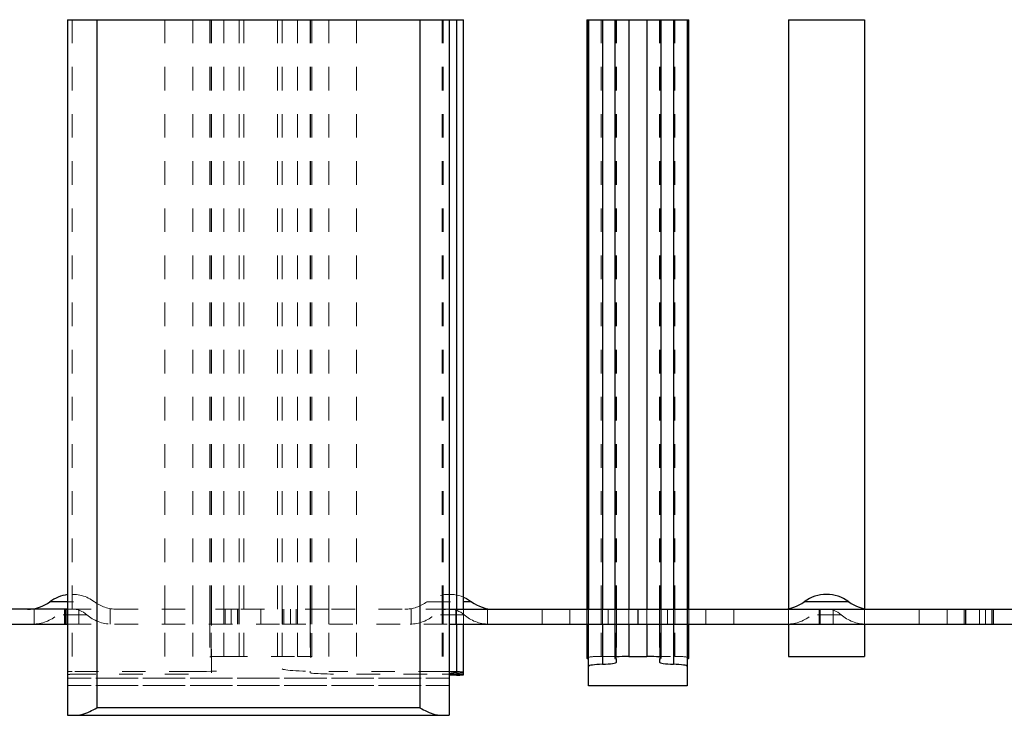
# Model space of a CAD drawing. Header units: inches. Extents: x 1694 to 2505, y -239 to -56.
# Tile 197 of 256: x 1847.24 to 1851.42, y -85.97 to -83.02. Entities that reach past the tile are written whole.
import ezdxf

# ---------------------------------------------------------------- set-up
doc = ezdxf.new("R2010")
doc.units = ezdxf.units.IN
doc.header["$LTSCALE"] = 0.5
doc.header["$MEASUREMENT"] = 0
doc.linetypes.add('HIDDEN', pattern=[0.225, 0.15, -0.075])
doc.layers.add('APP-M-S', color=30, linetype='Continuous')
doc.layers.add('PUN-M-S2', color=1, linetype='Continuous')

msp = doc.modelspace()

# ---------------------------------------------------------------- linework, layer by layer
at = {"layer": 'APP-M-S', "linetype": 'Continuous', "lineweight": 25}
for p, q in [((1847.44151, -85.48821), (1847.36703, -85.48821)), ((1849.12151, -85.46859), (1849.1346, -85.4747)), ((1849.156, -85.48821), (1849.12151, -85.48821)), ((1849.1346, -85.4747), (1849.156, -85.48821)), ((1850.756, -85.48821), (1850.56703, -85.48821)), ((1847.44151, -85.51971), (1846.9497, -85.51971)), ((1847.431, -85.5827), (1847.431, -85.51971)), ((1847.43536, -85.51971), (1847.43536, -85.5827)), ((1849.06151, -85.51971), (1851.46151, -85.51971)), ((1849.86151, -85.51971), (1849.86151, -85.5827)), ((1846.75285, -85.5827), (1847.44151, -85.5827)), ((1849.06151, -85.5827), (1851.46151, -85.5827))]:
    msp.add_line(p, q, dxfattribs=at)
at = {"layer": 'APP-M-S', "linetype": 'HIDDEN', "lineweight": 18}
for p, q in [((1847.36703, -85.48821), (1847.556, -85.48821)), ((1848.96703, -85.48821), (1849.156, -85.48821)), ((1850.56703, -85.48821), (1850.756, -85.48821)), ((1847.3001, -85.51971), (1847.3001, -85.5827)), ((1847.52401, -85.54333), (1847.39902, -85.54333)), ((1847.431, -85.51971), (1847.431, -85.5827)), ((1847.43536, -85.5827), (1847.43536, -85.51971)), ((1847.44151, -85.51971), (1847.97332, -85.51971)), ((1847.48964, -85.5827), (1847.48964, -85.51971)), ((1847.62293, -85.51971), (1847.62293, -85.5827)), ((1847.85521, -85.51971), (1847.85521, -85.5827)), ((1847.97332, -85.51971), (1847.97332, -85.5827)), ((1848.04506, -85.51971), (1848.04506, -85.5827)), ((1848.05106, -85.5827), (1848.05106, -85.51971)), ((1848.05206, -85.51971), (1848.05206, -85.5827)), ((1848.05206, -85.51971), (1848.05206, -85.51971)), ((1848.10506, -85.51971), (1848.10506, -85.5827)), ((1848.11112, -85.5827), (1848.11112, -85.51971)), ((1848.13551, -85.51971), (1848.13551, -85.5827)), ((1848.16317, -85.51971), (1848.16317, -85.5827)), ((1848.16917, -85.5827), (1848.16917, -85.51971)), ((1848.17017, -85.51971), (1848.17017, -85.5827)), ((1848.17706, -85.51971), (1848.34596, -85.51971)), ((1848.26151, -85.51971), (1848.26151, -85.5827)), ((1848.35285, -85.51971), (1848.35285, -85.5827)), ((1848.35385, -85.51971), (1848.35385, -85.5827)), ((1848.35985, -85.5827), (1848.35985, -85.51971)), ((1848.38751, -85.5827), (1848.38751, -85.51971)), ((1848.41191, -85.5827), (1848.41191, -85.51971)), ((1848.41796, -85.51971), (1848.41796, -85.5827)), ((1848.47096, -85.51971), (1848.47096, -85.5827)), ((1848.47196, -85.51971), (1848.47196, -85.5827)), ((1848.47796, -85.5827), (1848.47796, -85.51971)), ((1848.5497, -85.51971), (1848.5497, -85.5827)), ((1849.06151, -85.51971), (1848.5497, -85.51971)), ((1848.66781, -85.51971), (1848.66781, -85.5827)), ((1848.9001, -85.51971), (1848.9001, -85.5827)), ((1849.12401, -85.54333), (1848.99902, -85.54333)), ((1849.031, -85.51971), (1849.031, -85.5827)), ((1849.03536, -85.5827), (1849.03536, -85.51971)), ((1849.08964, -85.5827), (1849.08964, -85.51971)), ((1849.09151, -85.51971), (1849.09151, -85.5827)), ((1849.12151, -85.5827), (1849.12151, -85.51971)), ((1849.22293, -85.51971), (1849.22293, -85.5827)), ((1849.45521, -85.5827), (1849.45521, -85.51971)), ((1849.57332, -85.5827), (1849.57332, -85.51971)), ((1849.64506, -85.51971), (1849.64506, -85.5827)), ((1849.65106, -85.5827), (1849.65106, -85.51971)), ((1849.65206, -85.51971), (1849.65206, -85.5827)), ((1849.65206, -85.51971), (1849.65206, -85.51971)), ((1849.70506, -85.51971), (1849.70506, -85.5827)), ((1849.71112, -85.5827), (1849.71112, -85.51971)), ((1849.73551, -85.51971), (1849.73551, -85.5827)), ((1849.76317, -85.51971), (1849.76317, -85.5827)), ((1849.76917, -85.5827), (1849.76917, -85.51971)), ((1849.77017, -85.5827), (1849.77017, -85.51971)), ((1849.82317, -85.51971), (1849.82317, -85.5827)), ((1849.89985, -85.51971), (1849.89985, -85.5827)), ((1849.95285, -85.5827), (1849.95285, -85.51971)), ((1849.95385, -85.51971), (1849.95385, -85.5827)), ((1849.95985, -85.5827), (1849.95985, -85.51971)), ((1849.98751, -85.5827), (1849.98751, -85.51971)), ((1850.01191, -85.5827), (1850.01191, -85.51971)), ((1850.01796, -85.51971), (1850.01796, -85.5827)), ((1850.07096, -85.51971), (1850.07096, -85.5827)), ((1850.07196, -85.5827), (1850.07196, -85.51971)), ((1850.07796, -85.5827), (1850.07796, -85.51971)), ((1850.1497, -85.5827), (1850.1497, -85.51971)), ((1850.26781, -85.5827), (1850.26781, -85.51971)), ((1850.5001, -85.51971), (1850.5001, -85.5827)), ((1850.72401, -85.54333), (1850.59902, -85.54333)), ((1850.631, -85.5827), (1850.631, -85.51971)), ((1850.63536, -85.5827), (1850.63536, -85.51971)), ((1850.68964, -85.5827), (1850.68964, -85.51971)), ((1850.82293, -85.51971), (1850.82293, -85.5827)), ((1851.05521, -85.5827), (1851.05521, -85.51971)), ((1851.17332, -85.5827), (1851.17332, -85.51971)), ((1851.24506, -85.51971), (1851.24506, -85.5827)), ((1851.25106, -85.5827), (1851.25106, -85.51971)), ((1851.25206, -85.51971), (1851.25206, -85.51971)), ((1851.25206, -85.5827), (1851.25206, -85.51971)), ((1851.31112, -85.5827), (1851.31112, -85.51971)), ((1851.33551, -85.51971), (1851.33551, -85.5827)), ((1851.36317, -85.51971), (1851.36317, -85.5827)), ((1851.36917, -85.5827), (1851.36917, -85.51971)), ((1851.37017, -85.5827), (1851.37017, -85.51971)), ((1847.44151, -85.5827), (1848.35285, -85.5827)), ((1848.05206, -85.5827), (1848.05206, -85.5827)), ((1848.35285, -85.5827), (1849.06151, -85.5827)), ((1849.65206, -85.5827), (1849.65206, -85.5827)), ((1851.25206, -85.5827), (1851.25206, -85.5827))]:
    msp.add_line(p, q, dxfattribs=at)
at = {"layer": 'APP-M-S', "linetype": 'Continuous', "lineweight": 25}
for centre, start, end in [((1847.46151, -85.6142), 97.29627, 126.8699), ((1850.66151, -85.6142), 53.1301, 126.8699), ((1847.27254, -85.36223), 270, 306.8699), ((1849.25049, -85.36223), 233.1301, 270), ((1850.47254, -85.36223), 270, 306.8699), ((1850.85049, -85.36223), 233.1301, 270)]:
    msp.add_arc(centre, 0.15748, start, end, dxfattribs=at)
at = {"layer": 'APP-M-S', "linetype": 'HIDDEN', "lineweight": 18}
for centre, radius, start, end in [((1847.46151, -85.6142), 0.15748, 53.1301, 97.29627), ((1849.06151, -85.6142), 0.15748, 67.60436, 126.8699), ((1847.65049, -85.36223), 0.15748, 233.1301, 270), ((1848.87254, -85.36223), 0.15748, 270, 306.8699), ((1847.29485, -85.42522), 0.15748, 270, 311.40962), ((1847.46151, -85.6142), 0.09449, 48.59038, 131.40962), ((1847.62817, -85.42522), 0.15748, 228.59038, 270), ((1848.89485, -85.42522), 0.15748, 270, 311.40962), ((1849.06151, -85.6142), 0.09449, 48.59038, 131.40962), ((1849.22817, -85.42522), 0.15748, 228.59038, 270), ((1850.49485, -85.42522), 0.15748, 270, 311.40962), ((1850.66151, -85.6142), 0.09449, 48.59038, 131.40962), ((1850.82817, -85.42522), 0.15748, 228.59038, 270)]:
    msp.add_arc(centre, radius, start, end, dxfattribs=at)
for points in [[(1848.17017, -85.51971), (1848.16646, -85.51971), (1848.15904, -85.51971), (1848.10632, -85.51971), (1848.04143, -85.51971), (1847.99603, -85.51971), (1847.97332, -85.51971)], [(1848.5497, -85.51971), (1848.52082, -85.51971), (1848.46305, -85.51971), (1848.39835, -85.51971), (1848.35973, -85.51971), (1848.35514, -85.51971), (1848.35285, -85.51971)]]:
    msp.add_open_spline(points, degree=3, knots=[0, 0, 0, 0, 0.279619, 0.5592379, 0.779619, 1, 1, 1, 1], dxfattribs=at)
at = {"layer": 'PUN-M-S2', "linetype": 'Continuous', "lineweight": 25}
for p, q in [((1847.44151, -83.01971), (1847.44151, -85.96971)), ((1847.44151, -83.01971), (1849.12151, -83.01971)), ((1847.56651, -83.01971), (1847.56651, -85.93846)), ((1848.93651, -83.01971), (1848.93651, -85.93846)), ((1849.06151, -83.01971), (1849.06151, -85.96971)), ((1849.09151, -83.01971), (1849.09151, -85.51971)), ((1849.12151, -85.51971), (1849.12151, -83.01971)), ((1849.64506, -83.01971), (1849.64506, -85.51971)), ((1849.64506, -83.01971), (1849.65206, -83.01971)), ((1849.65106, -83.01971), (1849.65106, -85.51971)), ((1849.65206, -83.01971), (1849.65206, -85.51971)), ((1849.65206, -83.01971), (1850.01191, -83.01971)), ((1849.71112, -83.01971), (1849.71112, -85.51971)), ((1849.76317, -83.01971), (1849.76317, -85.51971)), ((1849.82317, -83.01971), (1849.82317, -85.51971)), ((1849.89985, -83.01971), (1849.89985, -85.51971)), ((1849.95985, -85.51971), (1849.95985, -83.01971)), ((1850.01191, -83.01971), (1850.07796, -83.01971)), ((1850.01191, -83.01971), (1850.01191, -85.51971)), ((1850.07096, -83.01971), (1850.07096, -85.51971)), ((1850.07196, -83.01971), (1850.07196, -85.51971)), ((1850.07796, -85.51971), (1850.07796, -83.01971)), ((1850.5001, -83.01971), (1850.82293, -83.01971)), ((1850.5001, -83.01971), (1850.5001, -85.51728)), ((1850.82293, -83.01971), (1850.82293, -85.51728)), ((1849.09151, -85.5827), (1849.09151, -85.78976)), ((1849.12151, -85.79762), (1849.12151, -85.5827)), ((1849.64506, -85.5827), (1849.64506, -85.72696)), ((1849.65106, -85.5827), (1849.65106, -85.73012)), ((1849.65206, -85.84471), (1849.65206, -85.5827)), ((1849.71112, -85.5827), (1849.71112, -85.75306)), ((1849.76317, -85.5827), (1849.76317, -85.72696)), ((1849.82317, -85.5827), (1849.82317, -85.71971)), ((1849.89985, -85.5827), (1849.89985, -85.71971)), ((1849.95985, -85.72696), (1849.95985, -85.5827)), ((1850.01191, -85.5827), (1850.01191, -85.75306)), ((1850.07096, -85.5827), (1850.07096, -85.84471)), ((1850.07196, -85.5827), (1850.07196, -85.73012)), ((1850.07796, -85.72696), (1850.07796, -85.5827)), ((1850.5001, -85.5827), (1850.5001, -85.71971)), ((1850.82293, -85.5827), (1850.82293, -85.71971)), ((1849.77017, -85.74385), (1849.77017, -85.73064)), ((1849.82317, -85.71971), (1849.89985, -85.71971)), ((1849.95285, -85.73064), (1849.95285, -85.74385)), ((1850.5001, -85.71971), (1850.82293, -85.71971)), ((1850.07096, -85.84471), (1849.65206, -85.84471)), ((1848.93651, -85.93846), (1847.56651, -85.93846)), ((1847.44151, -85.96971), (1849.06151, -85.96971))]:
    msp.add_line(p, q, dxfattribs=at)
at = {"layer": 'PUN-M-S2', "linetype": 'HIDDEN', "lineweight": 18}
for p, q in [((1847.46151, -83.01971), (1847.46151, -85.79587)), ((1847.56651, -83.01971), (1847.56651, -85.93846)), ((1847.85521, -83.01971), (1847.85521, -85.79587)), ((1847.97332, -83.01971), (1847.97332, -85.78388)), ((1848.04506, -83.01971), (1848.04506, -85.51971)), ((1848.05106, -83.01971), (1848.05106, -85.72255)), ((1848.05206, -83.01971), (1848.05206, -85.51971)), ((1848.10506, -83.01971), (1848.10506, -85.71971)), ((1848.17017, -83.01971), (1848.17017, -85.77284)), ((1848.19017, -83.01971), (1848.19017, -85.71971)), ((1848.33285, -83.01971), (1848.33285, -85.71971)), ((1848.35285, -83.01971), (1848.35285, -85.77284)), ((1848.41796, -83.01971), (1848.41796, -85.71971)), ((1848.47096, -83.01971), (1848.47096, -85.51971)), ((1848.47196, -83.01971), (1848.47196, -85.72255)), ((1848.47796, -85.51971), (1848.47796, -83.01971)), ((1848.5497, -83.01971), (1848.5497, -85.78388)), ((1848.66781, -83.01971), (1848.66781, -85.79587)), ((1848.93651, -83.01971), (1848.93651, -85.93846)), ((1849.031, -83.01971), (1849.031, -85.79587)), ((1849.03536, -83.01971), (1849.03536, -85.79584)), ((1849.09151, -83.01971), (1849.09151, -85.79934)), ((1849.70506, -83.01971), (1849.70506, -85.71971)), ((1849.76917, -83.01971), (1849.76917, -85.73012)), ((1849.77017, -83.01971), (1849.77017, -85.51971)), ((1849.95285, -83.01971), (1849.95285, -85.51971)), ((1849.95385, -83.01971), (1849.95385, -85.73012)), ((1850.01796, -83.01971), (1850.01796, -85.71971)), ((1849.12151, -85.5827), (1849.12151, -85.51971)), ((1849.64506, -85.51971), (1849.64506, -85.5827)), ((1849.65106, -85.51971), (1849.65106, -85.5827)), ((1849.65206, -85.51971), (1849.65206, -85.5827)), ((1849.71112, -85.51971), (1849.71112, -85.5827)), ((1849.76317, -85.51971), (1849.76317, -85.5827)), ((1849.82317, -85.51971), (1849.82317, -85.5827)), ((1849.89985, -85.51971), (1849.89985, -85.5827)), ((1849.95985, -85.5827), (1849.95985, -85.51971)), ((1850.01191, -85.51971), (1850.01191, -85.5827)), ((1850.07096, -85.51971), (1850.07096, -85.5827)), ((1850.07196, -85.51971), (1850.07196, -85.5827)), ((1850.07796, -85.5827), (1850.07796, -85.51971)), ((1850.5001, -85.51728), (1850.5001, -85.5827)), ((1850.82293, -85.51728), (1850.82293, -85.5827)), ((1848.04506, -85.5827), (1848.04506, -85.72169)), ((1848.05206, -85.78937), (1848.05206, -85.5827)), ((1848.47096, -85.5827), (1848.47096, -85.78937)), ((1848.47796, -85.72169), (1848.47796, -85.5827)), ((1849.77017, -85.5827), (1849.77017, -85.74385)), ((1849.95285, -85.5827), (1849.95285, -85.74385)), ((1848.10506, -85.71971), (1848.41796, -85.71971)), ((1849.70506, -85.71971), (1849.82317, -85.71971)), ((1849.89985, -85.71971), (1850.01796, -85.71971)), ((1847.97332, -85.78388), (1847.46151, -85.78388)), ((1849.031, -85.78388), (1848.5497, -85.78388)), ((1849.06151, -85.8118), (1847.44151, -85.8118)), ((1847.44151, -85.81246), (1849.06151, -85.81246)), ((1847.46151, -85.79587), (1847.85521, -85.79587)), ((1848.66781, -85.79587), (1849.031, -85.79587)), ((1849.06151, -85.843), (1847.44151, -85.843)), ((1847.44151, -85.84369), (1849.06151, -85.84369)), ((1847.56651, -85.93846), (1848.93651, -85.93846))]:
    msp.add_line(p, q, dxfattribs=at)
for centre, major_axis, ratio, start_param, end_param in [((1848.10506, -85.72169), (0.06, 0), 0.0330396, 1.5707963, 3.5926195), ((1848.04206, -85.7227), (0.01, 0), 0.0330396, 0, 0.4510268), ((1848.19017, -85.72083), (0.02, 0), 0.0560538, 1.5707963, 3.1415927), ((1848.33285, -85.72083), (0.02, 0), 0.0560538, 0, 1.5707963), ((1848.41796, -85.72169), (0.06, 0), 0.0330396, 5.8321585, 7.8539816), ((1848.48096, -85.7227), (0.01, 0), 0.0330396, 2.6905658, 3.1415927), ((1849.70506, -85.72696), (0.06, 0), 0.1208183, 1.5707963, 3.1415927), ((1850.01796, -85.72696), (0.06, 0), 0.1208183, 0, 1.5707963), ((1847.46151, -85.785), (0.02, 0), 0.0560538, 1.5707963, 3.1415927), ((1847.85521, -85.78937), (0.19685, 0), 0.0330396, 4.712389, 6.2831853), ((1847.97332, -85.77284), (0.19685, 0), 0.0560538, 4.712389, 6.2831853), ((1848.5497, -85.77284), (0.19685, 0), 0.0560538, 3.1415927, 4.712389), ((1848.66781, -85.78937), (0.19685, 0), 0.0330396, 3.1415927, 4.712389), ((1849.031, -85.78332), (0.01, 0), 0.0560538, 4.712389, 5.1634158), ((1849.06151, -85.78685), (0.06, 0), 0.0560538, 0, 2.0218231), ((1847.46151, -85.79653), (0.02, 0), 0.0330396, 1.5707963, 3.1415927), ((1849.031, -85.79554), (0.01, 0), 0.0330396, 4.712389, 5.1634158), ((1849.06151, -85.79762), (0.06, 0), 0.0330396, 1.5707963, 2.0218231)]:
    msp.add_ellipse(centre, major_axis=major_axis, ratio=ratio, start_param=start_param, end_param=end_param, dxfattribs=at)
at = {"layer": 'PUN-M-S2', "linetype": 'Continuous', "lineweight": 25}
for centre, major_axis, ratio, start_param, end_param in [((1849.70506, -85.72696), (0.06, 0), 0.1208183, 3.1415927, 3.5926195), ((1849.64206, -85.73064), (0.01, 0), 0.1208183, 0, 0.4510268), ((1849.69143, -85.74385), (0.07874, 0), 0.1208183, 4.9650692, 6.2831853), ((1849.82317, -85.72696), (0.06, 0), 0.1208183, 1.5707963, 3.5926195), ((1849.76017, -85.73064), (0.01, 0), 0.1208183, 0, 0.4510268), ((1849.89985, -85.72696), (0.06, 0), 0.1208183, 5.8321585, 7.8539816), ((1849.96285, -85.73064), (0.01, 0), 0.1208183, 2.6905658, 3.1415927), ((1850.03159, -85.74385), (0.07874, 0), 0.1208183, 3.1415927, 4.4597087), ((1850.08096, -85.73064), (0.01, 0), 0.1208183, 2.6905658, 3.1415927), ((1850.01796, -85.72696), (0.06, 0), 0.1208183, 5.8321585, 6.2831853), ((1849.12151, -85.79267), (0.06, 0), 0.0560538, 2.0943951, 3.1415927), ((1849.06151, -85.78685), (0.06, 0), 0.0560538, 5.2359877, 6.2831853), ((1849.7308, -85.76227), (0.07874, 0), 0.1208183, 1.8234766, 3.1415927), ((1849.99222, -85.76227), (0.07874, 0), 0.1208183, 0, 1.3181161), ((1849.06151, -85.79762), (0.06, 0), 0.0330396, 5.2359877, 7.8539816), ((1849.12151, -85.80106), (0.06, 0), 0.0330396, 2.0943951, 3.1415927)]:
    msp.add_ellipse(centre, major_axis=major_axis, ratio=ratio, start_param=start_param, end_param=end_param, dxfattribs=at)
for points, knots in [([(1847.48383, -85.96971), (1847.4902, -85.96891), (1847.50645, -85.96687), (1847.53473, -85.95419), (1847.55615, -85.94364), (1847.56638, -85.93852), (1847.56651, -85.93846)], [0, 0, 0, 0, 0.2516405, 0.6427388, 0.9953821, 1, 1, 1, 1]), ([(1848.93651, -85.93846), (1848.93665, -85.93852), (1848.94688, -85.94364), (1848.9683, -85.95419), (1848.99658, -85.96687), (1849.01283, -85.96891), (1849.01919, -85.96971)], [0, 0, 0, 0, 0.0046179, 0.3572612, 0.7483595, 1, 1, 1, 1])]:
    msp.add_open_spline(points, degree=3, knots=knots, dxfattribs=at)

doc.saveas('drawing.dxf')
